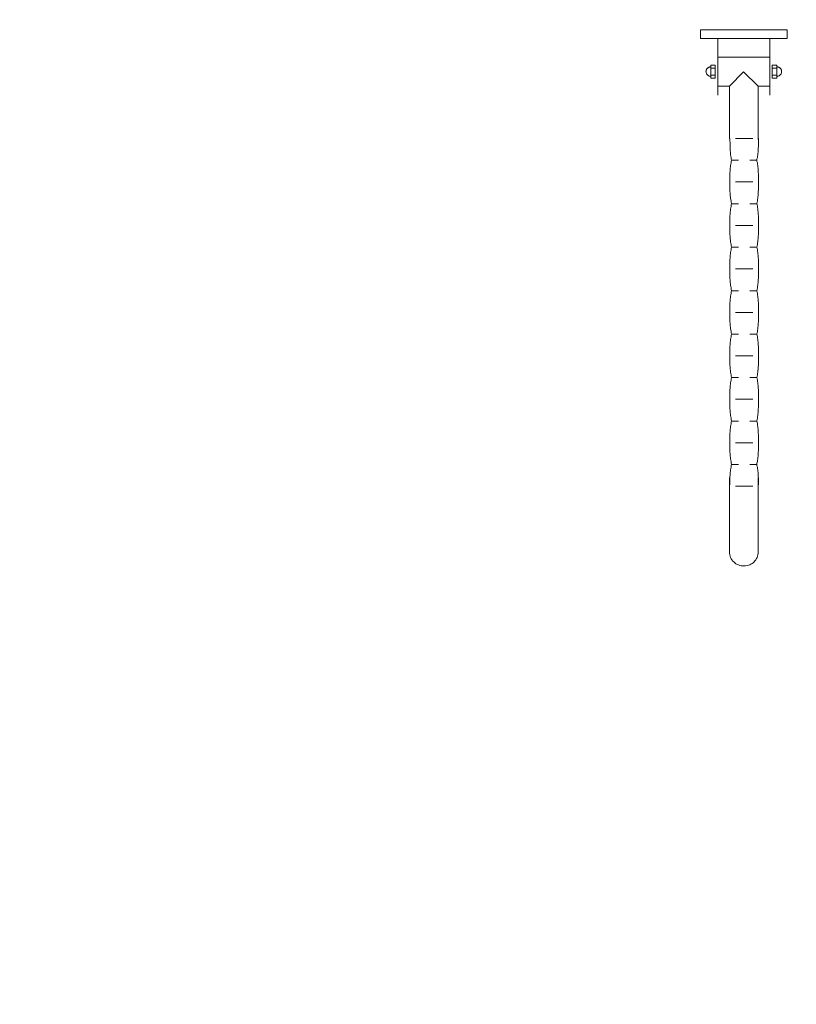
# Model space of a CAD drawing. Header units: millimetres. Extents: x 19887 to 192597, y -14203 to 39042.
# Tile 146 of 256: x 41276 to 41437, y -6168 to -5964. Entities that reach past the tile are written whole.
import ezdxf

# ---------------------------------------------------------------- set-up
doc = ezdxf.new("R2010")
doc.units = ezdxf.units.MM
doc.layers.add('A_DBA-WYMIAR', color=1, linetype='Continuous')
doc.layers.add('A_DBA_URZADZENIA SANITARNE', color=5, linetype='Continuous', lineweight=25)

# ---------------------------------------------------------------- blocks, each defined once
blk = doc.blocks.new('G$CD03E599F')
at = {"layer": 'A_DBA_URZADZENIA SANITARNE', "color": 4, "linetype": 'Continuous', "lineweight": 0}
for p, q in [((1, -34.98), (0, -34.98)), ((0, -34.98), (0, -45.02)), ((1, -45.02), (1, -34.98)), ((4.08, -36.2), (5.59, -36.2)), ((4.08, -36.71), (4.08, -36.2)), ((4.29, -36.13), (4.3, -36.07)), ((4.29, -36.18), (4.29, -36.13)), ((4.3, -36.07), (4.31, -36.02)), ((4.31, -36.02), (4.33, -35.97)), ((4.33, -35.97), (4.35, -35.92)), ((4.35, -35.92), (4.38, -35.88)), ((4.38, -35.88), (4.41, -35.84)), ((4.41, -35.84), (4.45, -35.8)), ((4.44, -36.2), (4.44, -36.69)), ((4.45, -35.8), (4.49, -35.76)), ((4.49, -35.76), (4.53, -35.73)), ((4.53, -35.73), (4.57, -35.7)), ((4.57, -35.7), (4.62, -35.68)), ((4.62, -35.68), (4.67, -35.66)), ((4.67, -35.66), (4.72, -35.65)), ((4.72, -35.65), (4.78, -35.64)), ((4.78, -35.64), (4.83, -35.64)), ((4.83, -35.64), (4.89, -35.64)), ((4.89, -35.64), (4.94, -35.65)), ((4.94, -35.65), (4.99, -35.66)), ((4.99, -35.66), (5.04, -35.68)), ((5.04, -35.68), (5.09, -35.7)), ((5.09, -35.7), (5.14, -35.73)), ((5.14, -35.73), (5.18, -35.76)), ((5.18, -35.76), (5.22, -35.8)), ((5.22, -35.8), (5.25, -35.84)), ((5.23, -36.2), (5.23, -36.69)), ((5.25, -35.84), (5.29, -35.88)), ((5.29, -35.88), (5.31, -35.92)), ((5.31, -35.92), (5.34, -35.97)), ((5.34, -35.97), (5.35, -36.02)), ((5.35, -36.02), (5.37, -36.07)), ((5.37, -36.07), (5.38, -36.13)), ((5.59, -36.2), (5.59, -36.71)), ((1.01, -36.99), (7.54, -36.99)), ((3.18, -37.02), (3.18, -43.01)), ((5.59, -36.71), (4.08, -36.71)), ((6.5, -37.02), (6.5, -38.34)), ((6.51, -38.34), (4.87, -40.05)), ((12.68, -38.34), (6.51, -38.34)), ((12.55, -38.31), (12.71, -38.31)), ((12.71, -38.31), (12.86, -38.31)), ((12.86, -38.31), (13.02, -38.31)), ((13.02, -38.31), (13.18, -38.31)), ((13.18, -38.31), (13.34, -38.32)), ((13.34, -38.32), (13.5, -38.32)), ((13.5, -38.32), (13.66, -38.33)), ((13.66, -38.33), (13.82, -38.33)), ((13.82, -38.33), (13.97, -38.34)), ((13.97, -38.34), (14.13, -38.36)), ((14.13, -38.36), (14.29, -38.37)), ((14.29, -38.37), (14.45, -38.39)), ((14.45, -38.39), (14.6, -38.42)), ((14.6, -38.42), (14.76, -38.44)), ((14.76, -38.44), (14.92, -38.48)), ((14.92, -38.48), (15.07, -38.51)), ((15.07, -38.51), (15.22, -38.48)), ((15.08, -39.32), (15.08, -38.52)), ((15.22, -38.48), (15.37, -38.44)), ((15.37, -38.44), (15.52, -38.42)), ((15.52, -38.42), (15.68, -38.39)), ((15.68, -38.39), (15.84, -38.37)), ((15.84, -38.37), (15.99, -38.36)), ((15.99, -38.36), (16.15, -38.35)), ((16.15, -38.35), (16.31, -38.33)), ((16.31, -38.33), (16.47, -38.33)), ((16.47, -38.33), (16.63, -38.32)), ((16.63, -38.32), (16.79, -38.32)), ((16.79, -38.32), (16.95, -38.31)), ((16.95, -38.31), (17.11, -38.31)), ((17.11, -38.31), (17.27, -38.31)), ((17.27, -38.31), (17.43, -38.31)), ((17.43, -38.31), (17.58, -38.31)), ((17.58, -38.31), (17.74, -38.31)), ((17.74, -38.31), (17.89, -38.31)), ((17.89, -38.31), (18.05, -38.31)), ((18.05, -38.31), (18.2, -38.31)), ((18.2, -38.31), (18.36, -38.32)), ((18.36, -38.32), (18.51, -38.32)), ((18.51, -38.32), (18.67, -38.33)), ((18.67, -38.33), (18.83, -38.33)), ((18.83, -38.33), (18.98, -38.34)), ((18.98, -38.34), (19.14, -38.36)), ((19.14, -38.36), (19.3, -38.37)), ((19.3, -38.37), (19.45, -38.39)), ((19.45, -38.39), (19.61, -38.41)), ((19.61, -38.41), (19.76, -38.44)), ((19.76, -38.44), (19.92, -38.47)), ((19.92, -38.47), (20.07, -38.51)), ((20.07, -38.51), (20.23, -38.47)), ((20.1, -39.32), (20.1, -38.52)), ((20.23, -38.47), (20.38, -38.44)), ((20.38, -38.44), (20.54, -38.41)), ((20.54, -38.41), (20.7, -38.39)), ((20.7, -38.39), (20.86, -38.37)), ((20.86, -38.37), (21.02, -38.35)), ((21.02, -38.35), (21.17, -38.34)), ((21.17, -38.34), (21.33, -38.33)), ((21.33, -38.33), (21.49, -38.32)), ((21.49, -38.32), (21.65, -38.32)), ((21.65, -38.32), (21.8, -38.31)), ((21.8, -38.31), (21.96, -38.31)), ((21.96, -38.31), (22.12, -38.31)), ((22.12, -38.31), (22.28, -38.31)), ((22.28, -38.31), (22.43, -38.3)), ((22.43, -38.3), (22.59, -38.3)), ((22.59, -38.3), (22.75, -38.3)), ((22.75, -38.3), (22.91, -38.31)), ((22.91, -38.31), (23.06, -38.31)), ((23.06, -38.31), (23.22, -38.31)), ((23.22, -38.31), (23.38, -38.31)), ((23.38, -38.31), (23.53, -38.32)), ((23.53, -38.32), (23.69, -38.32)), ((23.69, -38.32), (23.85, -38.33)), ((23.85, -38.33), (24.01, -38.34)), ((24.01, -38.34), (24.16, -38.35)), ((24.16, -38.35), (24.32, -38.37)), ((24.32, -38.37), (24.48, -38.39)), ((24.48, -38.39), (24.63, -38.41)), ((24.63, -38.41), (24.79, -38.44)), ((24.79, -38.44), (24.95, -38.47)), ((24.95, -38.47), (25.1, -38.51)), ((25.1, -38.51), (25.26, -38.47)), ((25.12, -39.32), (25.12, -38.52)), ((25.26, -38.47), (25.42, -38.44)), ((25.42, -38.44), (25.58, -38.41)), ((25.58, -38.41), (25.73, -38.39)), ((25.73, -38.39), (25.89, -38.37)), ((25.89, -38.37), (26.05, -38.35)), ((26.05, -38.35), (26.2, -38.34)), ((26.2, -38.34), (26.36, -38.33)), ((26.36, -38.33), (26.51, -38.32)), ((26.51, -38.32), (26.67, -38.32)), ((26.67, -38.32), (26.82, -38.31)), ((26.82, -38.31), (26.98, -38.31)), ((26.98, -38.31), (27.13, -38.31)), ((27.13, -38.31), (27.29, -38.31)), ((27.29, -38.31), (27.44, -38.31)), ((27.44, -38.31), (27.6, -38.31)), ((27.6, -38.31), (27.76, -38.31)), ((27.76, -38.31), (27.92, -38.31)), ((27.92, -38.31), (28.08, -38.31)), ((28.08, -38.31), (28.23, -38.31)), ((28.23, -38.31), (28.39, -38.31)), ((28.39, -38.31), (28.55, -38.32)), ((28.55, -38.32), (28.71, -38.32)), ((28.71, -38.32), (28.87, -38.33)), ((28.87, -38.33), (29.03, -38.34)), ((29.03, -38.34), (29.19, -38.36)), ((29.19, -38.36), (29.35, -38.37)), ((29.35, -38.37), (29.51, -38.39)), ((29.51, -38.39), (29.66, -38.41)), ((29.66, -38.41), (29.82, -38.44)), ((29.82, -38.44), (29.98, -38.47)), ((29.98, -38.47), (30.14, -38.51)), ((30.14, -38.51), (30.3, -38.47)), ((30.14, -39.32), (30.14, -38.52)), ((30.3, -38.47), (30.45, -38.44)), ((30.45, -38.44), (30.61, -38.41)), ((30.61, -38.41), (30.76, -38.39)), ((30.76, -38.39), (30.92, -38.37)), ((30.92, -38.37), (31.08, -38.36)), ((31.08, -38.36), (31.23, -38.34)), ((31.23, -38.34), (31.39, -38.33)), ((31.39, -38.33), (31.54, -38.32)), ((31.54, -38.32), (31.7, -38.32)), ((31.7, -38.32), (31.86, -38.31)), ((31.86, -38.31), (32.01, -38.31)), ((32.01, -38.31), (32.17, -38.31)), ((32.17, -38.31), (32.32, -38.31)), ((32.32, -38.31), (32.48, -38.31)), ((32.48, -38.31), (32.64, -38.31)), ((32.64, -38.31), (32.79, -38.31)), ((32.79, -38.31), (32.95, -38.31)), ((32.95, -38.31), (33.11, -38.31)), ((33.11, -38.31), (33.27, -38.31)), ((33.27, -38.31), (33.42, -38.31)), ((33.42, -38.31), (33.58, -38.32)), ((33.58, -38.32), (33.74, -38.32)), ((33.74, -38.32), (33.9, -38.33)), ((33.9, -38.33), (34.06, -38.34)), ((34.06, -38.34), (34.21, -38.36)), ((34.21, -38.36), (34.37, -38.37)), ((34.37, -38.37), (34.53, -38.39)), ((34.53, -38.39), (34.69, -38.41)), ((34.69, -38.41), (34.84, -38.44)), ((34.84, -38.44), (35, -38.47)), ((35, -38.47), (35.16, -38.51)), ((35.16, -38.51), (35.32, -38.47)), ((35.16, -39.32), (35.16, -38.52)), ((35.32, -38.47), (35.47, -38.44)), ((35.47, -38.44), (35.63, -38.41)), ((35.63, -38.41), (35.79, -38.39)), ((35.79, -38.39), (35.94, -38.37)), ((35.94, -38.37), (36.1, -38.36)), ((36.1, -38.36), (36.26, -38.34)), ((36.26, -38.34), (36.41, -38.33)), ((36.41, -38.33), (36.57, -38.32)), ((36.57, -38.32), (36.73, -38.32)), ((36.73, -38.32), (36.88, -38.31)), ((36.88, -38.31), (37.04, -38.31)), ((37.04, -38.31), (37.19, -38.31)), ((37.19, -38.31), (37.35, -38.31)), ((37.35, -38.31), (37.51, -38.31)), ((37.51, -38.31), (37.66, -38.31)), ((37.66, -38.31), (37.82, -38.31)), ((37.82, -38.31), (37.98, -38.31)), ((37.98, -38.31), (38.13, -38.31)), ((38.13, -38.31), (38.29, -38.31)), ((38.29, -38.31), (38.45, -38.31)), ((38.45, -38.31), (38.6, -38.32)), ((38.6, -38.32), (38.76, -38.32)), ((38.76, -38.32), (38.92, -38.33)), ((38.92, -38.33), (39.07, -38.34)), ((39.07, -38.34), (39.23, -38.36)), ((39.23, -38.36), (39.38, -38.37)), ((39.38, -38.37), (39.54, -38.39)), ((39.54, -38.39), (39.7, -38.42)), ((39.7, -38.42), (39.85, -38.44)), ((39.85, -38.44), (40.01, -38.47)), ((40.01, -38.47), (40.17, -38.51)), ((40.17, -38.51), (40.32, -38.47)), ((40.18, -39.32), (40.18, -38.52)), ((40.32, -38.47), (40.48, -38.44)), ((40.48, -38.44), (40.64, -38.42)), ((40.64, -38.42), (40.79, -38.39)), ((40.79, -38.39), (40.95, -38.37)), ((40.95, -38.37), (41.11, -38.36)), ((41.11, -38.36), (41.27, -38.34)), ((41.27, -38.34), (41.42, -38.33)), ((41.42, -38.33), (41.58, -38.32)), ((41.58, -38.32), (41.74, -38.32)), ((41.74, -38.32), (41.89, -38.31)), ((41.89, -38.31), (42.05, -38.31)), ((42.05, -38.31), (42.21, -38.31)), ((42.21, -38.31), (42.36, -38.31)), ((42.36, -38.31), (42.52, -38.31)), ((42.52, -38.31), (42.68, -38.31)), ((42.68, -38.31), (42.83, -38.31)), ((42.83, -38.31), (42.99, -38.31)), ((42.99, -38.31), (43.15, -38.31)), ((43.15, -38.31), (43.31, -38.31)), ((43.31, -38.31), (43.46, -38.31)), ((43.46, -38.31), (43.62, -38.32)), ((43.62, -38.32), (43.78, -38.33)), ((43.78, -38.33), (43.93, -38.33)), ((43.93, -38.33), (44.09, -38.34)), ((44.09, -38.34), (44.25, -38.36)), ((44.25, -38.36), (44.4, -38.37)), ((44.4, -38.37), (44.56, -38.39)), ((44.56, -38.39), (44.72, -38.42)), ((44.72, -38.42), (44.87, -38.44)), ((44.87, -38.44), (45.03, -38.47)), ((45.03, -38.47), (45.19, -38.51)), ((45.19, -38.51), (45.35, -38.47)), ((45.2, -39.32), (45.2, -38.52)), ((45.35, -38.47), (45.5, -38.44)), ((45.5, -38.44), (45.66, -38.42)), ((45.66, -38.42), (45.82, -38.39)), ((45.82, -38.39), (45.97, -38.37)), ((45.97, -38.37), (46.13, -38.36)), ((46.13, -38.36), (46.29, -38.34)), ((46.29, -38.34), (46.44, -38.33)), ((46.44, -38.33), (46.6, -38.33)), ((46.6, -38.33), (46.76, -38.32)), ((46.76, -38.32), (46.91, -38.32)), ((46.91, -38.32), (47.07, -38.31)), ((47.07, -38.31), (47.23, -38.31)), ((47.23, -38.31), (47.39, -38.31)), ((47.39, -38.31), (47.54, -38.31)), ((47.54, -38.31), (47.7, -38.31)), ((47.7, -38.31), (47.86, -38.31)), ((47.86, -38.31), (48.01, -38.31)), ((48.01, -38.31), (48.17, -38.31)), ((48.17, -38.31), (48.32, -38.31)), ((48.32, -38.31), (48.48, -38.32)), ((48.48, -38.32), (48.64, -38.32)), ((48.64, -38.32), (48.79, -38.33)), ((48.79, -38.33), (48.95, -38.33)), ((48.95, -38.33), (49.11, -38.34)), ((49.11, -38.34), (49.26, -38.36)), ((49.26, -38.36), (49.42, -38.37)), ((49.42, -38.37), (49.58, -38.39)), ((49.58, -38.39), (49.73, -38.42)), ((49.73, -38.42), (49.89, -38.44)), ((49.89, -38.44), (50.05, -38.48)), ((50.05, -38.48), (50.2, -38.51)), ((50.2, -38.51), (50.36, -38.48)), ((50.22, -39.32), (50.22, -38.52)), ((50.36, -38.48), (50.52, -38.44)), ((50.52, -38.44), (50.67, -38.42)), ((50.67, -38.42), (50.83, -38.39)), ((50.83, -38.39), (50.99, -38.37)), ((50.99, -38.37), (51.15, -38.36)), ((51.15, -38.36), (51.3, -38.34)), ((51.3, -38.34), (51.46, -38.33)), ((51.46, -38.33), (51.62, -38.33)), ((51.62, -38.33), (51.78, -38.32)), ((60.48, -38.36), (51.77, -38.35)), ((51.78, -38.32), (51.93, -38.32)), ((51.93, -38.32), (52.09, -38.31)), ((52.09, -38.31), (52.25, -38.31)), ((52.25, -38.31), (52.41, -38.31)), ((52.41, -38.31), (52.56, -38.31)), ((60.64, -38.38), (60.48, -38.36)), ((60.8, -38.42), (60.64, -38.38)), ((60.95, -38.47), (60.8, -38.42)), ((61.09, -38.54), (60.95, -38.47)), ((61.22, -38.62), (61.09, -38.54)), ((61.35, -38.71), (61.22, -38.62)), ((12.56, -40.97), (12.56, -38.96)), ((17.58, -40.97), (17.58, -38.96)), ((22.61, -40.97), (22.61, -38.96)), ((27.63, -40.97), (27.63, -38.96)), ((32.65, -40.97), (32.65, -38.96)), ((37.67, -40.97), (37.67, -38.96)), ((42.69, -40.97), (42.69, -38.96)), ((47.7, -40.97), (47.7, -38.96)), ((52.72, -40.97), (52.72, -38.96)), ((61.46, -38.81), (61.35, -38.71)), ((61.57, -38.92), (61.46, -38.81)), ((61.66, -39.04), (61.57, -38.92)), ((61.74, -39.18), (61.66, -39.04)), ((61.81, -39.32), (61.74, -39.18)), ((61.86, -39.47), (61.81, -39.32)), ((61.9, -39.63), (61.86, -39.47)), ((61.93, -39.79), (61.9, -39.63)), ((61.94, -39.96), (61.93, -39.79)), ((4.87, -40.05), (6.51, -41.66)), ((15.08, -41.41), (15.08, -40.61)), ((20.1, -41.41), (20.1, -40.61)), ((25.12, -41.41), (25.12, -40.61)), ((30.14, -41.41), (30.14, -40.61)), ((35.16, -41.41), (35.16, -40.61)), ((40.18, -41.41), (40.18, -40.61)), ((45.2, -41.41), (45.2, -40.61)), ((50.22, -41.41), (50.22, -40.61)), ((61.59, -41.04), (61.68, -40.91)), ((61.68, -40.91), (61.76, -40.77)), ((61.76, -40.77), (61.82, -40.62)), ((61.82, -40.62), (61.87, -40.47)), ((61.87, -40.47), (61.91, -40.3)), ((61.91, -40.3), (61.93, -40.14)), ((61.93, -40.14), (61.94, -39.96)), ((6.5, -41.67), (6.5, -43.01)), ((6.52, -41.66), (12.58, -41.66)), ((12.57, -41.62), (12.73, -41.61)), ((12.73, -41.61), (12.88, -41.6)), ((12.88, -41.6), (13.04, -41.59)), ((13.04, -41.59), (13.19, -41.58)), ((13.19, -41.58), (13.35, -41.58)), ((13.35, -41.58), (13.5, -41.58)), ((13.5, -41.58), (13.66, -41.57)), ((13.66, -41.57), (13.82, -41.57)), ((13.82, -41.57), (13.97, -41.56)), ((13.97, -41.56), (14.13, -41.55)), ((14.13, -41.55), (14.28, -41.54)), ((14.28, -41.54), (14.44, -41.52)), ((14.44, -41.52), (14.59, -41.5)), ((14.59, -41.5), (14.75, -41.48)), ((14.75, -41.48), (14.9, -41.45)), ((14.9, -41.45), (15.06, -41.42)), ((15.06, -41.42), (15.21, -41.45)), ((15.21, -41.45), (15.37, -41.48)), ((15.37, -41.48), (15.53, -41.51)), ((15.53, -41.51), (15.69, -41.53)), ((15.69, -41.53), (15.85, -41.55)), ((15.85, -41.55), (16, -41.57)), ((16, -41.57), (16.16, -41.58)), ((16.16, -41.58), (16.32, -41.59)), ((16.32, -41.59), (16.48, -41.6)), ((16.48, -41.6), (16.63, -41.61)), ((16.63, -41.61), (16.79, -41.61)), ((16.79, -41.61), (16.95, -41.61)), ((16.95, -41.61), (17.11, -41.62)), ((17.11, -41.62), (17.27, -41.62)), ((17.27, -41.62), (17.42, -41.62)), ((17.42, -41.62), (17.58, -41.62)), ((17.58, -41.62), (17.74, -41.62)), ((17.74, -41.62), (17.89, -41.62)), ((17.89, -41.62), (18.05, -41.62)), ((18.05, -41.62), (18.21, -41.61)), ((18.21, -41.61), (18.37, -41.61)), ((18.37, -41.61), (18.53, -41.61)), ((18.53, -41.61), (18.69, -41.6)), ((18.69, -41.6), (18.84, -41.59)), ((18.84, -41.59), (19, -41.58)), ((19, -41.58), (19.16, -41.57)), ((19.16, -41.57), (19.32, -41.55)), ((19.32, -41.55), (19.47, -41.53)), ((19.47, -41.53), (19.63, -41.51)), ((19.63, -41.51), (19.78, -41.48)), ((19.78, -41.48), (19.93, -41.45)), ((19.93, -41.45), (20.08, -41.41)), ((20.08, -41.41), (20.24, -41.45)), ((20.24, -41.45), (20.4, -41.48)), ((20.4, -41.48), (20.56, -41.51)), ((20.56, -41.51), (20.71, -41.53)), ((20.71, -41.53), (20.87, -41.55)), ((20.87, -41.55), (21.03, -41.56)), ((21.03, -41.56), (21.19, -41.58)), ((21.19, -41.58), (21.34, -41.59)), ((21.34, -41.59), (21.5, -41.6)), ((21.5, -41.6), (21.66, -41.6)), ((21.66, -41.6), (21.81, -41.61)), ((21.81, -41.61), (21.97, -41.61)), ((21.97, -41.61), (22.13, -41.61)), ((22.13, -41.61), (22.29, -41.61)), ((22.29, -41.61), (22.44, -41.61)), ((22.44, -41.61), (22.6, -41.61)), ((22.6, -41.61), (22.76, -41.61)), ((22.76, -41.61), (22.92, -41.61)), ((22.92, -41.61), (23.07, -41.61)), ((23.07, -41.61), (23.23, -41.61)), ((23.23, -41.61), (23.39, -41.61)), ((23.39, -41.61), (23.54, -41.6)), ((23.54, -41.6), (23.7, -41.6)), ((23.7, -41.6), (23.86, -41.59)), ((23.86, -41.59), (24.01, -41.58)), ((24.01, -41.58), (24.17, -41.56)), ((24.17, -41.56), (24.33, -41.55)), ((24.33, -41.55), (24.48, -41.53)), ((24.48, -41.53), (24.64, -41.51)), ((24.64, -41.51), (24.8, -41.48)), ((24.8, -41.48), (24.96, -41.45)), ((24.96, -41.45), (25.11, -41.41)), ((25.11, -41.41), (25.27, -41.45)), ((25.27, -41.45), (25.43, -41.48)), ((25.43, -41.48), (25.58, -41.51)), ((25.58, -41.51), (25.74, -41.53)), ((25.74, -41.53), (25.9, -41.55)), ((25.9, -41.55), (26.05, -41.56)), ((26.05, -41.56), (26.21, -41.58)), ((26.21, -41.58), (26.37, -41.59)), ((26.37, -41.59), (26.52, -41.6)), ((26.52, -41.6), (26.68, -41.6)), ((26.68, -41.6), (26.84, -41.61)), ((26.84, -41.61), (27, -41.61)), ((27, -41.61), (27.15, -41.61)), ((27.15, -41.61), (27.31, -41.61)), ((27.31, -41.61), (27.47, -41.61)), ((27.47, -41.61), (27.62, -41.61)), ((27.62, -41.61), (27.78, -41.61)), ((27.78, -41.61), (27.94, -41.61)), ((27.94, -41.61), (28.1, -41.61)), ((28.1, -41.61), (28.25, -41.61)), ((28.25, -41.61), (28.41, -41.61)), ((28.41, -41.61), (28.57, -41.6)), ((28.57, -41.6), (28.72, -41.6)), ((28.72, -41.6), (28.88, -41.59)), ((28.88, -41.59), (29.04, -41.58)), ((29.04, -41.58), (29.2, -41.57)), ((29.2, -41.57), (29.35, -41.55)), ((29.35, -41.55), (29.51, -41.53)), ((29.51, -41.53), (29.67, -41.51)), ((29.67, -41.51), (29.83, -41.48)), ((29.83, -41.48), (29.98, -41.45)), ((29.98, -41.45), (30.14, -41.41)), ((30.14, -41.41), (30.3, -41.45)), ((30.3, -41.45), (30.46, -41.48)), ((30.46, -41.48), (30.61, -41.51)), ((30.61, -41.51), (30.77, -41.53)), ((30.77, -41.53), (30.93, -41.55)), ((30.93, -41.55), (31.08, -41.57)), ((31.08, -41.57), (31.24, -41.58)), ((31.24, -41.58), (31.4, -41.59)), ((31.4, -41.59), (31.55, -41.6)), ((31.55, -41.6), (31.71, -41.6)), ((31.71, -41.6), (31.87, -41.61)), ((31.87, -41.61), (32.02, -41.61)), ((32.02, -41.61), (32.18, -41.61)), ((32.18, -41.61), (32.34, -41.61)), ((32.34, -41.61), (32.5, -41.61)), ((32.5, -41.61), (32.65, -41.61)), ((32.65, -41.61), (32.81, -41.61)), ((32.81, -41.61), (32.96, -41.61)), ((32.96, -41.61), (33.12, -41.61)), ((33.12, -41.61), (33.28, -41.61)), ((33.28, -41.61), (33.43, -41.61)), ((33.43, -41.61), (33.59, -41.6)), ((33.59, -41.6), (33.75, -41.6)), ((33.75, -41.6), (33.9, -41.59)), ((33.9, -41.59), (34.06, -41.58)), ((34.06, -41.58), (34.22, -41.57)), ((34.22, -41.57), (34.37, -41.55)), ((34.37, -41.55), (34.53, -41.53)), ((34.53, -41.53), (34.68, -41.51)), ((34.68, -41.51), (34.84, -41.48)), ((34.84, -41.48), (35, -41.45)), ((35, -41.45), (35.15, -41.41)), ((35.15, -41.41), (35.31, -41.45)), ((35.31, -41.45), (35.46, -41.48)), ((35.46, -41.48), (35.62, -41.51)), ((35.62, -41.51), (35.78, -41.53)), ((35.78, -41.53), (35.93, -41.55)), ((35.93, -41.55), (36.09, -41.57)), ((36.09, -41.57), (36.25, -41.58)), ((36.25, -41.58), (36.4, -41.59)), ((36.4, -41.59), (36.56, -41.6)), ((36.56, -41.6), (36.72, -41.6)), ((36.72, -41.6), (36.88, -41.61)), ((36.88, -41.61), (37.03, -41.61)), ((37.03, -41.61), (37.19, -41.61)), ((37.19, -41.61), (37.35, -41.61)), ((37.35, -41.61), (37.51, -41.61)), ((37.51, -41.61), (37.66, -41.61)), ((37.66, -41.61), (37.82, -41.61)), ((37.82, -41.61), (37.98, -41.61)), ((37.98, -41.61), (38.13, -41.61)), ((38.13, -41.61), (38.29, -41.61)), ((38.29, -41.61), (38.44, -41.61)), ((38.44, -41.61), (38.6, -41.6)), ((38.6, -41.6), (38.76, -41.6)), ((38.76, -41.6), (38.91, -41.59)), ((38.91, -41.59), (39.07, -41.58)), ((39.07, -41.58), (39.22, -41.57)), ((39.22, -41.57), (39.38, -41.55)), ((39.38, -41.55), (39.54, -41.53)), ((39.54, -41.53), (39.69, -41.51)), ((39.69, -41.51), (39.85, -41.48)), ((39.85, -41.48), (40, -41.45)), ((40, -41.45), (40.16, -41.41)), ((40.16, -41.41), (40.32, -41.45)), ((40.32, -41.45), (40.47, -41.48)), ((40.47, -41.48), (40.63, -41.51)), ((40.63, -41.51), (40.79, -41.53)), ((40.79, -41.53), (40.95, -41.55)), ((40.95, -41.55), (41.1, -41.57)), ((41.1, -41.57), (41.26, -41.58)), ((41.26, -41.58), (41.42, -41.59)), ((41.42, -41.59), (41.58, -41.6)), ((41.58, -41.6), (41.73, -41.6)), ((41.73, -41.6), (41.89, -41.61)), ((41.89, -41.61), (42.05, -41.61)), ((42.05, -41.61), (42.21, -41.61)), ((42.21, -41.61), (42.36, -41.61)), ((42.36, -41.61), (42.52, -41.61)), ((42.52, -41.61), (42.68, -41.61)), ((42.68, -41.61), (42.84, -41.61)), ((42.84, -41.61), (42.99, -41.61)), ((42.99, -41.61), (43.15, -41.61)), ((43.15, -41.61), (43.31, -41.61)), ((43.31, -41.61), (43.46, -41.61)), ((43.46, -41.61), (43.62, -41.6)), ((43.62, -41.6), (43.78, -41.6)), ((43.78, -41.6), (43.94, -41.59)), ((43.94, -41.59), (44.09, -41.58)), ((44.09, -41.58), (44.25, -41.57)), ((44.25, -41.57), (44.41, -41.55)), ((44.41, -41.55), (44.57, -41.53)), ((44.57, -41.53), (44.72, -41.51)), ((44.72, -41.51), (44.88, -41.48)), ((44.88, -41.48), (45.04, -41.45)), ((45.04, -41.45), (45.2, -41.41)), ((45.2, -41.41), (45.35, -41.45)), ((45.35, -41.45), (45.51, -41.48)), ((45.51, -41.48), (45.66, -41.51)), ((45.66, -41.51), (45.82, -41.53)), ((45.82, -41.53), (45.97, -41.55)), ((45.97, -41.55), (46.13, -41.57)), ((46.13, -41.57), (46.29, -41.58)), ((46.29, -41.58), (46.44, -41.59)), ((46.44, -41.59), (46.6, -41.6)), ((46.6, -41.6), (46.76, -41.6)), ((46.76, -41.6), (46.91, -41.61)), ((46.91, -41.61), (47.07, -41.61)), ((47.07, -41.61), (47.23, -41.61)), ((47.23, -41.61), (47.39, -41.61)), ((47.39, -41.61), (47.54, -41.61)), ((47.54, -41.61), (47.7, -41.61)), ((47.7, -41.61), (47.86, -41.61)), ((47.86, -41.61), (48.01, -41.61)), ((48.01, -41.61), (48.17, -41.61)), ((48.17, -41.61), (48.32, -41.61)), ((48.32, -41.61), (48.48, -41.61)), ((48.48, -41.61), (48.64, -41.6)), ((48.64, -41.6), (48.79, -41.6)), ((48.79, -41.6), (48.95, -41.59)), ((48.95, -41.59), (49.11, -41.58)), ((49.11, -41.58), (49.26, -41.57)), ((49.26, -41.57), (49.42, -41.55)), ((49.42, -41.55), (49.58, -41.53)), ((49.58, -41.53), (49.73, -41.51)), ((49.73, -41.51), (49.89, -41.48)), ((49.89, -41.48), (50.05, -41.45)), ((50.05, -41.45), (50.2, -41.41)), ((50.2, -41.41), (50.36, -41.45)), ((50.36, -41.45), (50.52, -41.48)), ((50.52, -41.48), (50.68, -41.51)), ((50.68, -41.51), (50.84, -41.53)), ((50.84, -41.53), (50.99, -41.55)), ((50.99, -41.55), (51.15, -41.57)), ((51.15, -41.57), (51.31, -41.58)), ((51.31, -41.58), (51.47, -41.59)), ((51.47, -41.59), (51.63, -41.6)), ((51.63, -41.6), (51.79, -41.61)), ((51.76, -41.65), (60.31, -41.65)), ((51.79, -41.61), (51.94, -41.61)), ((51.94, -41.61), (52.1, -41.61)), ((52.1, -41.61), (52.26, -41.61)), ((52.26, -41.61), (52.42, -41.62)), ((52.42, -41.62), (52.58, -41.62)), ((60.31, -41.65), (60.48, -41.65)), ((60.48, -41.65), (60.65, -41.62)), ((60.65, -41.62), (60.81, -41.58)), ((60.81, -41.58), (60.96, -41.52)), ((60.96, -41.52), (61.11, -41.45)), ((61.11, -41.45), (61.24, -41.37)), ((61.24, -41.37), (61.37, -41.27)), ((61.37, -41.27), (61.48, -41.16)), ((61.48, -41.16), (61.59, -41.04)), ((1.01, -43.01), (7.54, -43.01)), ((4.08, -43.3), (5.59, -43.3)), ((4.08, -43.8), (4.08, -43.3)), ((5.59, -43.8), (4.08, -43.8)), ((4.29, -43.82), (4.29, -43.88)), ((4.29, -43.88), (4.3, -43.93)), ((4.3, -43.93), (4.31, -43.98)), ((4.31, -43.98), (4.33, -44.03)), ((4.33, -44.03), (4.35, -44.08)), ((4.35, -44.08), (4.38, -44.13)), ((4.38, -44.13), (4.41, -44.17)), ((4.41, -44.17), (4.45, -44.21)), ((4.44, -43.8), (4.44, -43.31)), ((4.45, -44.21), (4.49, -44.24)), ((4.49, -44.24), (4.53, -44.27)), ((4.53, -44.27), (4.57, -44.3)), ((4.57, -44.3), (4.62, -44.32)), ((4.62, -44.32), (4.67, -44.34)), ((4.67, -44.34), (4.72, -44.36)), ((4.72, -44.36), (4.78, -44.36)), ((4.89, -44.36), (4.94, -44.36)), ((4.94, -44.36), (4.99, -44.34)), ((4.99, -44.34), (5.04, -44.32)), ((5.04, -44.32), (5.09, -44.3)), ((5.09, -44.3), (5.14, -44.27)), ((5.14, -44.27), (5.18, -44.24)), ((5.18, -44.24), (5.22, -44.21)), ((5.22, -44.21), (5.25, -44.17)), ((5.23, -43.8), (5.23, -43.31)), ((5.25, -44.17), (5.29, -44.13)), ((5.29, -44.13), (5.31, -44.08)), ((5.31, -44.08), (5.34, -44.03)), ((5.34, -44.03), (5.35, -43.98)), ((5.35, -43.98), (5.37, -43.93)), ((5.37, -43.93), (5.38, -43.88)), ((5.59, -43.3), (5.59, -43.8)), ((0, -45.02), (1, -45.02)), ((4.78, -44.36), (4.83, -44.37)), ((4.83, -44.37), (4.89, -44.36))]:
    blk.add_line(p, q, dxfattribs=at)

msp = doc.modelspace()

# ---------------------------------------------------------------- block references
at = {"layer": 'A_DBA-WYMIAR', "xscale": 1.8, "yscale": 1.8, "zscale": 1.8, "rotation": 270}
msp.add_blockref('G$CD03E599F', (41498.27, -5965.65), dxfattribs=at)

doc.saveas('drawing.dxf')
